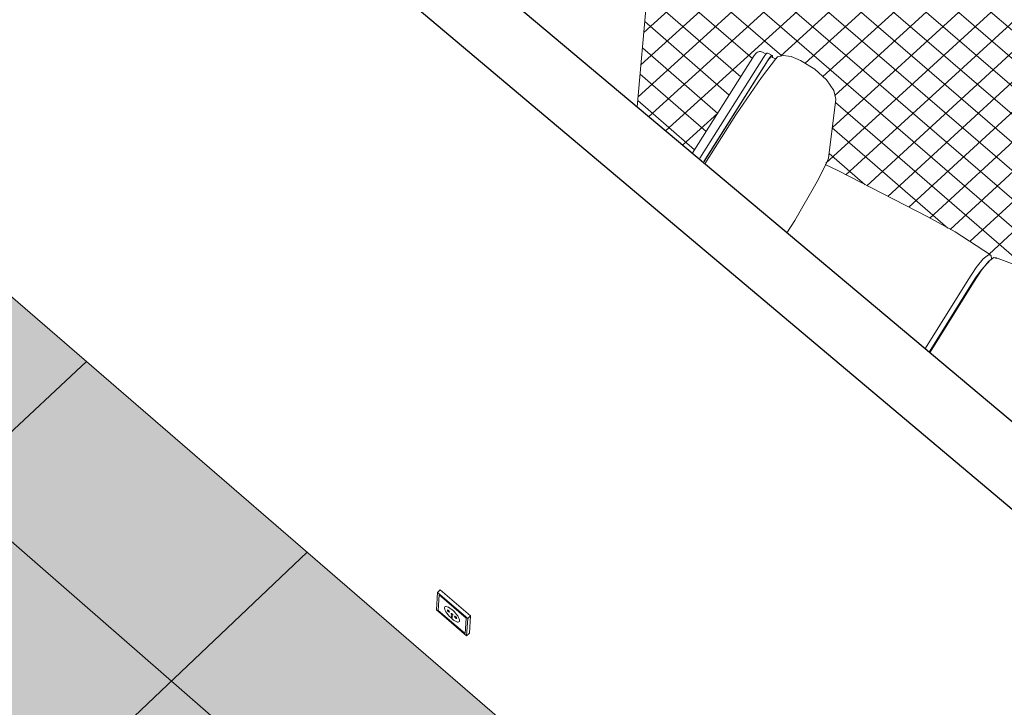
# Model space of a CAD drawing. Header units: centimetres. Extents: x 1151.07 to 1152.71, y 1902.53 to 1904.06.
# Tile 9 of 65: x 1151.52 to 1151.76, y 1903.28 to 1903.45. Entities that reach past the tile are written whole.
import ezdxf

# ---------------------------------------------------------------- set-up
doc = ezdxf.new("R2010")
doc.units = ezdxf.units.CM
for name, color, linetype, lineweight in [('Meble', 7, 'Continuous', 9), ('Modele ogólne', 7, 'Continuous', 9), ('Osprzęt elektryczny', 7, 'Continuous', 9), ('Stropy', 7, 'Continuous', 9), ('Wzór powierzchni', 7, 'Continuous', 9), ('Wzór powierzchni-1', 250, 'Continuous', 9), ('Wzór powierzchni-6', 253, 'Continuous', 9), ('Ściany-1', 250, 'Continuous', 25)]:
    doc.layers.add(name, color=color, linetype=linetype, lineweight=lineweight)
doc.layers.add('Wzór powierzchni-3', color=7, linetype='Continuous', lineweight=9, true_color=0xf1ebe7)

# ---------------------------------------------------------------- blocks, each defined once
blk = doc.blocks.new('FP_9-Aksono Kopia 1')
at = {"layer": 'Wzór powierzchni-3'}
h = blk.add_hatch(color=256, dxfattribs=at)
h.paths.add_polyline_path([(1151.97361, 1902.76701), (1152.04515, 1902.84539), (1152.04215, 1902.84628), (1152.03921, 1902.84773), (1152.03622, 1902.84948), (1152.03116, 1902.85391), (1152.02726, 1902.8593), (1152.02475, 1902.86534), (1152.02426, 1902.86816), (1152.02377, 1902.87168), (1152.02437, 1902.87794), (1152.02652, 1902.88376), (1152.03022, 1902.88894), (1152.03112, 1902.88969), (1152.03504, 1902.8929), (1152.03565, 1902.89324), (1152.05034, 1902.90488), (1152.04706, 1902.9102), (1152.04621, 1902.91189), (1152.04547, 1902.91401), (1152.04485, 1902.91599), (1152.04382, 1902.91907), (1152.04335, 1902.92337), (1152.04325, 1902.9242), (1152.04317, 1902.92537), (1152.02053, 1902.94493), (1152.01932, 1902.94363), (1152.01312, 1902.94899), (1152.01375, 1902.95037), (1152.01291, 1902.94947), (1151.9185, 1903.0311), (1151.91872, 1903.03173), (1151.91811, 1903.0311), (1151.91208, 1903.03632), (1151.91267, 1903.03812), (1151.4963, 1903.39787), (1151.49508, 1903.39674), (1151.48968, 1903.4014), (1151.48966, 1903.40215), (1151.4894, 1903.40192), (1151.41416, 1903.46694), (1151.41415, 1903.46709), (1151.41392, 1903.46688), (1151.40865, 1903.47144), (1151.40847, 1903.47376), (1151.39036, 1903.4894), (1151.361, 1903.46555), (1151.36471, 1903.4312), (1151.30306, 1903.38079), (1151.30251, 1903.37854), (1151.40201, 1903.28996), (1151.40579, 1903.29202), (1151.41436, 1903.29511), (1151.42334, 1903.29688), (1151.43249, 1903.29729), (1151.44156, 1903.29632), (1151.45033, 1903.29401), (1151.45855, 1903.29041), (1151.466, 1903.28561), (1151.47248, 1903.27975), (1151.47782, 1903.27297), (1151.48186, 1903.26546), (1151.48449, 1903.25742), (1151.48564, 1903.24906), (1151.48569, 1903.24774), (1151.48527, 1903.2391), (1151.48339, 1903.23088), (1151.48003, 1903.22298), (1151.47902, 1903.2214), (1151.49572, 1903.20653), (1151.5297, 1903.22606), (1151.5323, 1903.22709), (1151.53564, 1903.22731), (1151.53826, 1903.22667), (1151.53968, 1903.22609), (1151.5417, 1903.22681), (1151.54434, 1903.22686), (1151.54649, 1903.22621), (1151.548, 1903.22535), (1151.54953, 1903.22393), (1151.55095, 1903.22219), (1151.58316, 1903.1745), (1151.58637, 1903.17634), (1151.58753, 1903.17695), (1151.58918, 1903.17731), (1151.59125, 1903.17732), (1151.59373, 1903.17657), (1151.59449, 1903.17621), (1151.59604, 1903.17514), (1151.59757, 1903.17363), (1151.59915, 1903.17155), (1151.60015, 1903.16991), (1151.6008, 1903.16868), (1151.60142, 1903.16735), (1151.60193, 1903.16594), (1151.60239, 1903.16388), (1151.60247, 1903.16234), (1151.60248, 1903.16193), (1151.60217, 1903.16021), (1151.60126, 1903.15801), (1151.58909, 1903.13839), (1151.588, 1903.13691), (1151.58641, 1903.13567), (1151.58181, 1903.13296), (1151.58255, 1903.13215), (1151.5828, 1903.1315), (1151.58284, 1903.13129), (1151.5828, 1903.13086), (1151.58264, 1903.13044), (1151.58236, 1903.13008), (1151.582, 1903.12972), (1151.60389, 1903.11023), (1151.68987, 1903.19478), (1151.7534, 1903.13959), (1151.73679, 1903.04583), (1151.69418, 1903.00266), (1151.94385, 1902.77949), (1151.95096, 1902.78722), (1151.9684, 1902.77167)])
h.paths.add_polyline_path([(1152.04617, 1902.84652), (1152.06478, 1902.89058), (1152.06441, 1902.89085), (1152.05936, 1902.89355), (1152.05327, 1902.89522), (1152.04706, 1902.89546), (1152.04099, 1902.89423), (1152.03636, 1902.89203), (1152.03098, 1902.88771), (1152.02772, 1902.88306), (1152.0257, 1902.87757), (1152.02513, 1902.87162), (1152.02606, 1902.8656), (1152.02845, 1902.85987), (1152.03215, 1902.85484), (1152.03311, 1902.85391), (1152.03696, 1902.85063), (1152.0377, 1902.85015), (1152.04259, 1902.8475), (1152.04611, 1902.84653)])
h.paths.add_polyline_path([(1152.04894, 1902.84949), (1152.07492, 1902.87793), (1152.07349, 1902.88131), (1152.06977, 1902.88629), (1152.06881, 1902.88722), (1152.06596, 1902.88969), (1152.05095, 1902.85423)])
h.paths.add_polyline_path([(1152.07686, 1902.88005), (1152.08514, 1902.88911), (1152.08496, 1902.88926), (1152.08136, 1902.88914), (1152.08032, 1902.8891), (1152.0779, 1902.88909), (1152.07774, 1902.88767)])
h.paths.add_polyline_path([(1152.07547, 1902.88006), (1152.07652, 1902.8894), (1152.07521, 1902.88964), (1152.07331, 1902.89), (1152.07301, 1902.89), (1152.07274, 1902.89013), (1152.07255, 1902.89023), (1152.07042, 1902.89072), (1152.06701, 1902.89217), (1152.06649, 1902.89092), (1152.07076, 1902.88722), (1152.07292, 1902.88445), (1152.07467, 1902.88187), (1152.07546, 1902.88009)])
h.paths.add_polyline_path([(1152.07846, 1902.89052), (1152.08333, 1902.89067), (1152.07856, 1902.8948), (1152.07808, 1902.8906)])
h.paths.add_polyline_path([(1152.0767, 1902.89087), (1152.07727, 1902.89591), (1152.07436, 1902.89842), (1152.07395, 1902.89141), (1152.07614, 1902.89098)])
h.paths.add_polyline_path([(1152.0725, 1902.8917), (1152.07296, 1902.89964), (1152.07092, 1902.90139), (1152.06754, 1902.89342), (1152.07076, 1902.89204), (1152.07246, 1902.89171)])
h.paths.add_polyline_path([(1152.06531, 1902.89182), (1152.06565, 1902.89269), (1152.06441, 1902.8932), (1152.06264, 1902.8941), (1152.05608, 1902.89869), (1152.05464, 1902.9001), (1152.05274, 1902.90225), (1152.05127, 1902.90382), (1152.04082, 1902.89556), (1152.04706, 1902.89676), (1152.05143, 1902.89671), (1152.05339, 1902.89651), (1152.05988, 1902.89471), (1152.06522, 1902.89186)])
h.paths.add_polyline_path([(1152.06622, 1902.89398), (1152.06977, 1902.90239), (1152.06007, 1902.91077), (1152.05236, 1902.90464), (1152.057, 1902.89969), (1152.06349, 1902.89515), (1152.06486, 1902.89456)])
h.paths.add_polyline_path([(1152.05143, 1902.90575), (1152.05897, 1902.91172), (1152.04477, 1902.92399), (1152.04531, 1902.91902), (1152.04773, 1902.91189), (1152.05133, 1902.90591)])
blk = doc.blocks.new('FP_33-Aksono Kopia 1')
at = {"layer": 'Wzór powierzchni-6'}
for p, q in [((1151.76694, 1903.43165), (1151.5496, 1903.61877)), ((1151.77001, 1903.42201), (1151.54555, 1903.61548)), ((1151.78749, 1903.39992), (1151.5415, 1903.61219)), ((1151.78635, 1903.39386), (1151.53744, 1903.60889)), ((1151.78521, 1903.38779), (1151.53338, 1903.60559)), ((1151.67043, 1903.44053), (1151.851, 1903.60418)), ((1151.66972, 1903.43254), (1151.85442, 1903.60013)), ((1151.67114, 1903.44851), (1151.83817, 1903.59971)), ((1151.67237, 1903.42759), (1151.85978, 1903.59783)), ((1151.67659, 1903.42404), (1151.86117, 1903.59192)), ((1151.70515, 1903.44265), (1151.86846, 1903.59136)), ((1151.71131, 1903.44089), (1151.86896, 1903.58461)), ((1151.71575, 1903.43756), (1151.8768, 1903.58455)), ((1151.71649, 1903.41598), (1151.89669, 1903.58103)), ((1151.71873, 1903.43288), (1151.87759, 1903.57804)), ((1151.72148, 1903.41309), (1151.90093, 1903.57766)), ((1151.71809, 1903.42487), (1151.88456, 1903.57717)), ((1151.76674, 1903.44575), (1151.66643, 1903.53192)), ((1151.76588, 1903.43953), (1151.66358, 1903.52751)), ((1151.78649, 1903.37961), (1151.67372, 1903.47726)), ((1151.70549, 1903.44274), (1151.67314, 1903.47078)), ((1151.69819, 1903.44205), (1151.67256, 1903.46429)), ((1151.69532, 1903.43752), (1151.67198, 1903.45779)), ((1151.69244, 1903.43297), (1151.67139, 1903.45128)), ((1151.72669, 1903.41041), (1151.76703, 1903.44745)), ((1151.68956, 1903.42842), (1151.67081, 1903.44475)), ((1151.68668, 1903.42386), (1151.67022, 1903.4382)), ((1151.7319, 1903.40772), (1151.76591, 1903.43898)), ((1151.68379, 1903.4193), (1151.66964, 1903.43165)), ((1151.76727, 1903.38919), (1151.71885, 1903.43116)), ((1151.73712, 1903.40504), (1151.76672, 1903.43228)), ((1151.68082, 1903.4205), (1151.6896, 1903.42849)), ((1151.74233, 1903.40233), (1151.76866, 1903.42659)), ((1151.74682, 1903.39985), (1151.71808, 1903.42479)), ((1151.72628, 1903.41062), (1151.71731, 1903.41841)), ((1151.74742, 1903.39952), (1151.76942, 1903.41981)), ((1151.75237, 1903.39656), (1151.77454, 1903.41703)), ((1151.75709, 1903.39339), (1151.7772, 1903.41198))]:
    blk.add_line(p, q, dxfattribs=at)
blk = doc.blocks.new('FP_35-Aksono Kopia 1')
at = {"layer": 'Wzór powierzchni'}
for p, q in [((1151.36224, 1903.45403), (1151.67556, 1903.18072)), ((1151.45336, 1903.29268), (1151.53244, 1903.36664)), ((1151.48182, 1903.21891), (1151.58737, 1903.31918))]:
    blk.add_line(p, q, dxfattribs=at)

msp = doc.modelspace()

# ---------------------------------------------------------------- linework, layer by layer
at = {"layer": 'Meble'}
for p, q in [((1151.68324, 1903.41846), (1151.69866, 1903.44281)), ((1151.70071, 1903.44366), (1151.70162, 1903.44319)), ((1151.70201, 1903.44343), (1151.70314, 1903.44285)), ((1151.70296, 1903.4425), (1151.70405, 1903.44194)), ((1151.7032, 1903.44253), (1151.70317, 1903.44225)), ((1151.70096, 1903.44232), (1151.68512, 1903.41729)), ((1151.6861, 1903.41647), (1151.70209, 1903.44174)), ((1151.70207, 1903.44156), (1151.68616, 1903.41642)), ((1151.71894, 1903.43191), (1151.71717, 1903.41728)), ((1151.68634, 1903.41586), (1151.69405, 1903.42804)), ((1151.7195, 1903.41417), (1151.71632, 1903.41565)), ((1151.71717, 1903.41728), (1151.71687, 1903.41659)), ((1151.7195, 1903.41417), (1151.74185, 1903.40266)), ((1151.70872, 1903.40176), (1151.70679, 1903.39869)), ((1151.75186, 1903.38698), (1151.7413, 1903.36992)), ((1151.75321, 1903.38629), (1151.74247, 1903.36894)), ((1151.74221, 1903.36895), (1151.75254, 1903.38564))]:
    msp.add_line(p, q, dxfattribs=at)
for points in [[(1151.70071, 1903.44366, 0), (1151.70047, 1903.44375, 0), (1151.70021, 1903.4438, 0), (1151.69995, 1903.4438, 0), (1151.69969, 1903.44374, 0), (1151.69945, 1903.44363, 0), (1151.69925, 1903.44351, 0), (1151.6991, 1903.44337, 0), (1151.69895, 1903.44322, 0), (1151.69879, 1903.443, 0), (1151.69866, 1903.44281, 0)], [(1151.70201, 1903.44343, 0), (1151.70198, 1903.44343, 0), (1151.70181, 1903.44337, 0), (1151.70157, 1903.44315, 0), (1151.70128, 1903.44279, 0), (1151.70096, 1903.44232, 0)], [(1151.70302, 1903.44239, 0), (1151.70279, 1903.44245, 0), (1151.70207, 1903.44156, 0)], [(1151.70209, 1903.44174, 0), (1151.70241, 1903.44221, 0), (1151.70269, 1903.44257, 0), (1151.70293, 1903.44279, 0), (1151.7031, 1903.44286, 0), (1151.7032, 1903.44277, 0), (1151.7032, 1903.44253, 0)], [(1151.70405, 1903.44202, 0), (1151.70448, 1903.44248, 0), (1151.70588, 1903.44284, 0), (1151.70788, 1903.44253, 0), (1151.71018, 1903.4416, 0)], [(1151.69405, 1903.42804, 0), (1151.70043, 1903.43736, 0), (1151.70417, 1903.4422, 0)], [(1151.71018, 1903.4416, 0), (1151.71372, 1903.43939, 0), (1151.71662, 1903.43677, 0), (1151.71846, 1903.43414, 0), (1151.71894, 1903.43191, 0)], [(1151.70872, 1903.40176, 0), (1151.71432, 1903.41146, 0), (1151.71705, 1903.41687, 0)], [(1151.75748, 1903.39322, 0), (1151.74867, 1903.3989, 0), (1151.74185, 1903.40266, 0)], [(1151.75773, 1903.39213, 0), (1151.75764, 1903.39301, 0), (1151.75694, 1903.39322, 0), (1151.75566, 1903.3922, 0), (1151.75391, 1903.39005, 0), (1151.75186, 1903.38698, 0)], [(1151.75744, 1903.39193, 0), (1151.75513, 1903.3894, 0), (1151.75375, 1903.38751, 0), (1151.75254, 1903.38564, 0)], [(1151.75898, 1903.39232, 0), (1151.75829, 1903.39253, 0), (1151.757, 1903.39151, 0), (1151.75525, 1903.38936, 0), (1151.75321, 1903.38629, 0)], [(1151.77554, 1903.38531, 0), (1151.76601, 1903.38976, 0), (1151.75873, 1903.39257, 0)]]:
    msp.add_polyline3d(points, dxfattribs=at)
at = {"layer": 'Modele ogólne'}
msp.add_line((1151.66949, 1903.43001), (1151.67408, 1903.48126), dxfattribs=at)
msp.add_line((1151.66949, 1903.43001), (1151.67408, 1903.48126), dxfattribs=at)
at = {"layer": 'Osprzęt elektryczny'}
for p, q in [((1151.6198, 1903.30914), (1151.61953, 1903.3048)), ((1151.62051, 1903.30981), (1151.6198, 1903.30914)), ((1151.62735, 1903.30263), (1151.6198, 1903.30914)), ((1151.62019, 1903.30855), (1151.61995, 1903.30468)), ((1151.62693, 1903.30275), (1151.62019, 1903.30855)), ((1151.62051, 1903.30981), (1151.62806, 1903.30331)), ((1151.61953, 1903.3048), (1151.62706, 1903.29831)), ((1151.61995, 1903.30468), (1151.62667, 1903.29889)), ((1151.62667, 1903.29889), (1151.62693, 1903.30275)), ((1151.62735, 1903.30263), (1151.62806, 1903.30331)), ((1151.62806, 1903.30331), (1151.62776, 1903.29898)), ((1151.62706, 1903.29831), (1151.62735, 1903.30263)), ((1151.62776, 1903.29898), (1151.62706, 1903.29831))]:
    msp.add_line(p, q, dxfattribs=at)
for points in [[(1151.62532, 1903.30209, 0), (1151.6253, 1903.30233, 0), (1151.62521, 1903.30261, 0), (1151.62506, 1903.30293, 0), (1151.62484, 1903.30329, 0), (1151.62458, 1903.30366, 0), (1151.62428, 1903.30403, 0), (1151.62394, 1903.30439, 0), (1151.62359, 1903.30472, 0), (1151.62323, 1903.30502, 0), (1151.62288, 1903.30527, 0), (1151.62255, 1903.30547, 0), (1151.62225, 1903.3056, 0), (1151.62199, 1903.30566, 0), (1151.62179, 1903.30566, 0), (1151.62164, 1903.30558, 0), (1151.62156, 1903.30544, 0), (1151.62155, 1903.30523, 0), (1151.6216, 1903.30497, 0), (1151.62173, 1903.30466, 0), (1151.62191, 1903.30432, 0), (1151.62215, 1903.30396, 0), (1151.62243, 1903.30359, 0), (1151.62275, 1903.30322, 0), (1151.62309, 1903.30288, 0), (1151.62345, 1903.30256, 0), (1151.62381, 1903.30228, 0), (1151.62415, 1903.30206, 0), (1151.62447, 1903.30189, 0), (1151.62475, 1903.30179, 0), (1151.62498, 1903.30176, 0), (1151.62515, 1903.30181, 0), (1151.62527, 1903.30192, 0), (1151.62532, 1903.30209, 0)], [(1151.62282, 1903.30424, 0), (1151.62278, 1903.3042, 0), (1151.62269, 1903.30422, 0), (1151.62256, 1903.3043, 0), (1151.62243, 1903.30442, 0), (1151.62232, 1903.30456, 0), (1151.62226, 1903.30469, 0), (1151.62226, 1903.30476, 0), (1151.62233, 1903.30478, 0), (1151.62245, 1903.30473, 0), (1151.62258, 1903.30462, 0), (1151.62271, 1903.30448, 0), (1151.62279, 1903.30435, 0), (1151.62282, 1903.30424, 0)], [(1151.62358, 1903.30301, 0), (1151.62356, 1903.3031, 0), (1151.62348, 1903.30321, 0), (1151.62338, 1903.30331, 0), (1151.62328, 1903.30336, 0), (1151.62322, 1903.30336, 0), (1151.62321, 1903.3033, 0), (1151.62327, 1903.3032, 0), (1151.62336, 1903.30309, 0), (1151.62347, 1903.30301, 0), (1151.62355, 1903.30298, 0), (1151.62358, 1903.30301, 0)], [(1151.62362, 1903.30355, 0), (1151.62359, 1903.30364, 0), (1151.62352, 1903.30375, 0), (1151.62341, 1903.30385, 0), (1151.62331, 1903.3039, 0), (1151.62325, 1903.3039, 0), (1151.62325, 1903.30384, 0), (1151.6233, 1903.30374, 0), (1151.6234, 1903.30363, 0), (1151.6235, 1903.30355, 0), (1151.62359, 1903.30352, 0), (1151.62362, 1903.30355, 0)], [(1151.62461, 1903.3027, 0), (1151.62458, 1903.3028, 0), (1151.6245, 1903.30294, 0), (1151.62437, 1903.30308, 0), (1151.62424, 1903.30318, 0), (1151.62412, 1903.30323, 0), (1151.62405, 1903.30322, 0), (1151.62405, 1903.30314, 0), (1151.62411, 1903.30302, 0), (1151.62422, 1903.30288, 0), (1151.62435, 1903.30275, 0), (1151.62448, 1903.30267, 0), (1151.62457, 1903.30265, 0), (1151.62461, 1903.3027, 0)]]:
    msp.add_polyline3d(points, dxfattribs=at)
at = {"layer": 'Stropy'}
msp.add_line((1151.90181, 1903.0475), (1151.49595, 1903.39817), dxfattribs=at)
at = {"layer": 'Ściany-1'}
for p, q in [((1151.8032, 1903.31773), (1151.3884, 1903.66604)), ((1151.37571, 1903.65603), (1152.17245, 1902.98471))]:
    msp.add_line(p, q, dxfattribs=at)

# ---------------------------------------------------------------- block references
at = {"layer": 'Wzór powierzchni'}
for name in ['FP_33-Aksono Kopia 1', 'FP_35-Aksono Kopia 1']:
    msp.add_blockref(name, (0, 0), dxfattribs=at)
at = {"layer": 'Wzór powierzchni-1'}
msp.add_blockref('FP_9-Aksono Kopia 1', (0, 0), dxfattribs=at)

doc.saveas('drawing.dxf')
